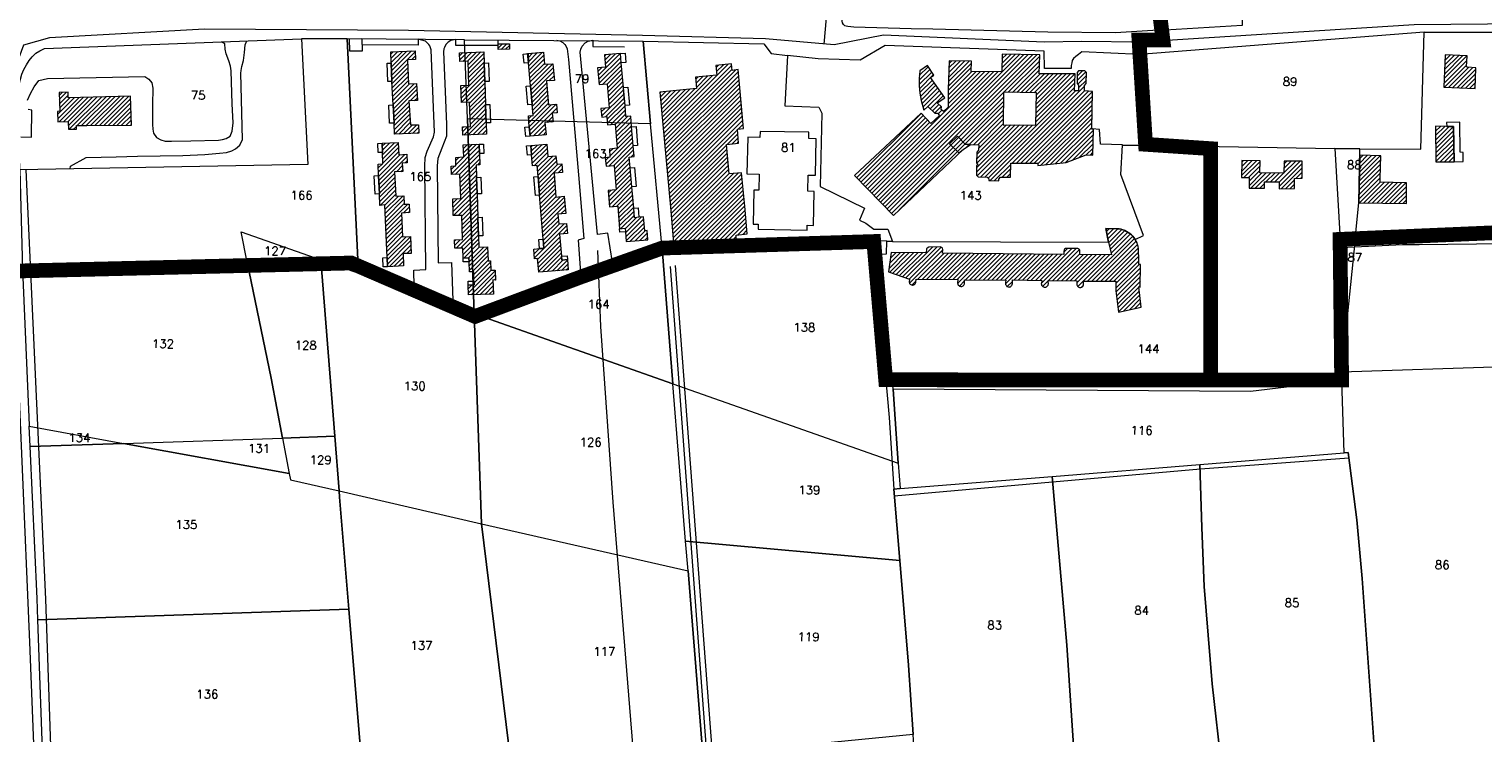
# Model space of a CAD drawing. Header units: metres. Extents: x 578835 to 593571, y 248557 to 255108.
# Tile 122 of 251: x 583728 to 584321, y 252570 to 252857. Entities that reach past the tile are written whole.
import ezdxf

# ---------------------------------------------------------------- set-up
doc = ezdxf.new("R2010")
doc.units = ezdxf.units.M
doc.linetypes.add('CACHEX2', pattern=[0.75, 0.5, -0.25])
doc.linetypes.add('SOLID_LINE', pattern=[0])
for name, color, linetype, lineweight in [('Cad-BATIMENT_BATI_LEGER13', 7, 'SOLID_LINE', 0), ('Cad-BATIMENT_BATI_PRIVE12', 7, 'SOLID_LINE', 0), ('Cad-BATIMENT_BATI_PRIVE12_HACH', 7, 'SOLID_LINE', 0), ('Cad-PARCELLAIRE_PARCELLE1', 250, 'SOLID_LINE', 0), ('Cad-RESEAU_ROUT_AXE_DE_VOIE26', 255, 'SOLID_LINE', 0), ('Cad-RESEAU_ROUT_LIMITE_DE_VOIE_P23', 8, 'SOLID_LINE', 0), ('Cad-TOPONYMIE_NUMERO_DE_PARCELL182', 250, 'SOLID_LINE', 0), ('PLU', 7, 'CACHEX2', 5)]:
    doc.layers.add(name, color=color, linetype=linetype, lineweight=lineweight)
doc.styles.add('TEXTSTYLE_45_11', font='txt.shx', dxfattribs={"oblique": 50})

msp = doc.modelspace()

# ---------------------------------------------------------------- hatches: boundary and pattern name
at = {"layer": 'Cad-BATIMENT_BATI_PRIVE12_HACH', "ltscale": 0.4}
h = msp.add_hatch(dxfattribs=at)
h.set_pattern_fill('ANSI31', color=256, scale=0.4, style=0)
h.paths.add_polyline_path([(583919.37, 252851.39), (583923.98, 252851.43), (583924, 252849.21), (583919.4, 252849.04)])
h = msp.add_hatch(dxfattribs=at)
h.set_pattern_fill('ANSI31', color=256, scale=0.4, style=0)
h.paths.add_polyline_path([(583886.98, 252814.9), (583877.04, 252814.41), (583876.92, 252818.97), (583876.53, 252826.52), (583876.06, 252836.06), (583875.77, 252843.5), (583875.56, 252848.06), (583885.49, 252848.55), (583885.7, 252845.01), (583882.34, 252844.83), (583882.82, 252835.06), (583886.12, 252835.12), (583886.44, 252828.23), (583883, 252828.06), (583883.56, 252818.3), (583886.86, 252818.35)])
h = msp.add_hatch(dxfattribs=at)
h.set_pattern_fill('ANSI31', color=256, scale=0.4, style=0)
h.paths.add_polyline_path([(583903.61, 252847.73), (583913.54, 252848.11), (583913.69, 252843.44), (583913.98, 252835.99), (583914.28, 252826.55), (583914.49, 252819.09), (583914.63, 252814.43), (583905.02, 252814.07), (583904.89, 252817.52), (583908.11, 252817.55), (583907.76, 252827.56), (583904.48, 252827.4), (583904.14, 252834.39), (583907.44, 252834.45), (583907.1, 252844.34), (583903.74, 252844.17)])
h = msp.add_hatch(dxfattribs=at)
h.set_pattern_fill('ANSI31', color=256, scale=0.4, style=0)
h.paths.add_polyline_path([(583938.96, 252814.23), (583932.42, 252813.68), (583932.09, 252817.44), (583931.72, 252821.98), (583933.68, 252822.15), (583933.32, 252826.58), (583932.59, 252834.21), (583931.8, 252843.62), (583931.41, 252847.37), (583937.95, 252848.03), (583938.28, 252843.04), (583941.74, 252843.22), (583942.38, 252836.47), (583939.1, 252836.2), (583939.92, 252826.46), (583943.19, 252826.73), (583943.49, 252823.19), (583941.44, 252823.02), (583941.81, 252819.49), (583938.46, 252819.2)])
h = msp.add_hatch(dxfattribs=at)
h.set_pattern_fill('ANSI31', color=256, scale=0.4, style=0)
h.paths.add_polyline_path([(583969.32, 252847.42), (583962.86, 252846.88), (583963.27, 252841.9), (583960, 252841.62), (583960.57, 252834.76), (583963.93, 252835.04), (583964.66, 252825.29), (583961.38, 252825.02), (583961.68, 252821.48), (583963.72, 252821.64), (583964, 252818.33), (583967.19, 252818.6), (583968.02, 252808.75), (583964.84, 252808.36), (583965.03, 252805.04), (583963.15, 252804.77), (583963.45, 252801.34), (583966.72, 252801.61), (583967.54, 252791.76), (583964.35, 252791.49), (583964.84, 252784.73), (583968.19, 252785.02), (583968.95, 252775.82), (583971.25, 252776.02), (583971.37, 252774.58), (583971.7, 252770.59), (583980.54, 252771.33), (583980.23, 252775.09), (583979.24, 252775.01), (583978.77, 252780.66), (583976.88, 252780.5), (583975.09, 252780.35), (583974.77, 252784.22), (583974.03, 252792.97), (583973.31, 252800.71), (583972.93, 252805.14), (583974.98, 252805.31), (583974.53, 252809.73), (583973.88, 252817.48), (583973.52, 252821.79), (583971.55, 252821.64), (583971.18, 252826.17), (583970.87, 252829.93), (583970.56, 252833.58), (583969.64, 252843.65)])
h = msp.add_hatch(dxfattribs=at)
h.set_pattern_fill('ANSI31', color=256, scale=0.4, style=0)
h.paths.add_polyline_path([(583989.82, 252784.59), (583991.18, 252768.31), (584016.76, 252770.79), (584016.56, 252773.23), (584021.05, 252773.71), (584020.03, 252784.99), (584018.72, 252798.71), (584013.65, 252798.28), (584012.57, 252810.23), (584017.55, 252810.76), (584017.07, 252816.51), (584019.6, 252816.84), (584017.42, 252840.85), (584014.9, 252840.53), (584014.59, 252843.17), (584008.3, 252842.54), (584008.63, 252838.55), (583999.97, 252837.71), (584000.34, 252833.18), (583985.38, 252831.7)])
h = msp.add_hatch(dxfattribs=at)
h.set_pattern_fill('ANSI31', color=256, scale=0.4, style=0)
h.paths.add_polyline_path([(584125.55, 252818.34), (584138.91, 252818.11), (584139.21, 252831.41), (584125.67, 252831.61)], flags=16)
h.paths.add_polyline_path([(584098.69, 252823.11), (584099.52, 252822.07), (584096, 252818.77), (584092.03, 252823.01), (584064.89, 252797.55), (584080.75, 252781.26), (584109.16, 252808.27), (584112.21, 252810.19), (584115.68, 252810.15), (584115.54, 252807.92), (584114.77, 252807.18), (584114.65, 252802.71), (584115.2, 252801.97), (584114.73, 252801.72), (584114.66, 252797.7), (584115.38, 252796.98), (584119.01, 252796.94), (584119.64, 252796.22), (584119.7, 252795.55), (584123.75, 252795.45), (584123.77, 252796.12), (584124.53, 252796.85), (584128.49, 252796.84), (584128.67, 252802.65), (584135.43, 252802.67), (584139.72, 252802.58), (584139.71, 252801.69), (584151.32, 252802.87), (584159.46, 252806), (584162.19, 252805.91), (584162.38, 252816.51), (584161.71, 252816.56), (584162, 252831.86), (584158.76, 252832.14), (584158.82, 252834.38), (584159.5, 252835.11), (584159.61, 252839.69), (584158.89, 252840.4), (584156.34, 252840.42), (584155.74, 252839.7), (584155.71, 252835.13), (584156.33, 252834.5), (584156.37, 252832.17), (584154.64, 252832.13), (584154.88, 252839.06), (584140.29, 252839.19), (584140.55, 252846.9), (584125.11, 252847.17), (584124.98, 252839.92), (584112.44, 252840.09), (584112.66, 252844.34), (584103.5, 252844.47), (584103.16, 252832.74), (584103.11, 252825.49), (584101.19, 252823.77), (584100.22, 252824.57), (584100.37, 252825.6), (584098.67, 252827.24), (584101.72, 252829.27), (584095.91, 252837.59), (584097.23, 252838.6), (584094.6, 252842.5), (584091.48, 252840.35), (584091.36, 252838.77), (584091.24, 252837.32), (584091.2, 252835.75), (584091.25, 252834.19), (584091.37, 252832.76), (584091.59, 252831.22), (584091.79, 252829.78), (584092.08, 252828.24), (584093.15, 252824.33), (584094.76, 252825.79), (584097.62, 252823.03)])
h = msp.add_hatch(dxfattribs=at)
h.set_pattern_fill('ANSI31', color=256, scale=0.4, style=0)
h.paths.add_polyline_path([(584315.12, 252841.87), (584314.7, 252841.95), (584314.9, 252846.53), (584305.96, 252846.91), (584305.51, 252833.71), (584318.25, 252833.1), (584318.52, 252841.6)])
h = msp.add_hatch(dxfattribs=at)
h.set_pattern_fill('ANSI31', color=256, scale=0.4, style=0)
h.paths.add_polyline_path([(583751.47, 252817.96), (583769.67, 252818.15), (583769.25, 252830.04), (583743.84, 252829.37), (583743.83, 252831.59), (583740.13, 252831.51), (583740.43, 252823.85), (583739.45, 252823.76), (583739.72, 252819.55), (583743.91, 252819.67), (583743.94, 252816.45), (583747.23, 252816.49), (583747.27, 252817.95)])
h = msp.add_hatch(dxfattribs=at)
h.set_pattern_fill('ANSI31', color=256, scale=0.4, style=0)
h.paths.add_polyline_path([(584302.06, 252817.71), (584302.21, 252803.11), (584309.62, 252803.17), (584309.4, 252817.65), (584306.52, 252817.63)])
h = msp.add_hatch(dxfattribs=at)
h.set_pattern_fill('ANSI31', color=256, scale=0.4, style=0)
h.paths.add_polyline_path([(583880.37, 252772.55), (583883.59, 252772.6), (583883.92, 252765.71), (583880.62, 252765.65), (583880.8, 252760.66), (583874.23, 252760.33), (583874.08, 252764.11), (583873.12, 252785.54), (583871.15, 252785.38), (583870.92, 252790.04), (583870.62, 252797.6), (583870.4, 252802.15), (583872.37, 252802.31), (583872.14, 252806.97), (583872, 252810.75), (583878.57, 252811.07), (583878.82, 252806.08), (583882.1, 252806.25), (583882.31, 252802.81), (583880.26, 252802.63), (583880.47, 252799.2), (583877.08, 252799.13), (583877.59, 252789.15), (583880.87, 252789.31), (583881.08, 252785.87), (583883.05, 252785.93), (583883.18, 252782.48), (583879.9, 252782.21)])
h = msp.add_hatch(dxfattribs=at)
h.set_pattern_fill('ANSI31', color=256, scale=0.4, style=0)
h.paths.add_polyline_path([(583905.17, 252810.18), (583911.67, 252810.39), (583911.82, 252806.61), (583911.96, 252801.94), (583910.41, 252801.81), (583910.58, 252796.81), (583910.81, 252790.03), (583911.12, 252780.47), (583911.34, 252772.91), (583911.48, 252768.24), (583915.1, 252768.43), (583915.31, 252762.76), (583916.31, 252762.74), (583916.47, 252758.84), (583918.2, 252758.88), (583918.29, 252754.87), (583917.29, 252754.9), (583917.53, 252749.12), (583907.33, 252748.83), (583907.16, 252752.83), (583909.55, 252752.92), (583909.51, 252754.37), (583909.43, 252758.26), (583907.7, 252758.22), (583907.52, 252762.33), (583907.47, 252763.89), (583905.1, 252763.8), (583905, 252767.91), (583901.71, 252767.87), (583901.58, 252771.31), (583904.87, 252771.37), (583904.54, 252781.25), (583901.08, 252781.19), (583900.84, 252788.08), (583904.13, 252788.25), (583903.79, 252798.14), (583900.35, 252797.96), (583900.22, 252801.4), (583902.19, 252801.57), (583902.07, 252804.9), (583905.34, 252805.18)])
h = msp.add_hatch(dxfattribs=at)
h.set_pattern_fill('ANSI31', color=256, scale=0.4, style=0)
h.paths.add_polyline_path([(583945.25, 252764.59), (583945.38, 252763.05), (583947.67, 252763.24), (583948.02, 252759.03), (583935.98, 252758.14), (583935.52, 252763.66), (583934.29, 252763.56), (583933.96, 252767.55), (583936.33, 252767.75), (583938.06, 252767.79), (583937.74, 252771.55), (583936.32, 252789.59), (583935.77, 252797.13), (583935.39, 252801.67), (583933.43, 252801.5), (583933.05, 252806.04), (583932.74, 252809.81), (583939.29, 252810.35), (583939.62, 252805.37), (583942.97, 252805.64), (583943.35, 252802.22), (583945.39, 252802.39), (583945.61, 252798.84), (583942.33, 252798.57), (583942.99, 252788.71), (583946.41, 252789.1), (583947, 252782.12), (583943.74, 252781.74), (583944.15, 252777.77), (583947.34, 252778.03), (583947.77, 252773.83), (583944.42, 252773.56)])
h = msp.add_hatch(dxfattribs=at)
h.set_pattern_fill('ANSI31', color=256, scale=0.4, style=0)
h.paths.add_polyline_path([(584244.51, 252792.27), (584244.49, 252796.4), (584247.55, 252796.43), (584247.62, 252803.46), (584240.2, 252803.5), (584240.12, 252798.48), (584230.38, 252798.67), (584230.46, 252803.58), (584223.03, 252803.74), (584222.88, 252796.7), (584225.92, 252796.74), (584225.95, 252792.39), (584232.23, 252792.36), (584232.26, 252794.93), (584238.19, 252794.98), (584238.17, 252792.18)])
h = msp.add_hatch(dxfattribs=at)
h.set_pattern_fill('ANSI31', color=256, scale=0.4, style=0)
h.paths.add_polyline_path([(584271.15, 252805.87), (584270.8, 252786.44), (584290.19, 252786.16), (584290.23, 252794.53), (584279.4, 252794.85), (584279.44, 252796.53), (584279.75, 252805.58)])
h = msp.add_hatch(dxfattribs=at)
h.set_pattern_fill('ANSI31', color=256, scale=0.4, style=0)
h.paths.add_polyline_path([(584100.96, 252767.34), (584100.83, 252767.89), (584100.48, 252768.2), (584099.79, 252768.47), (584095.19, 252768.31), (584094.48, 252767.92), (584094.26, 252767.56), (584094.15, 252766), (584079.88, 252766.14), (584078.8, 252758.25), (584087.31, 252755.17), (584087.15, 252754.04), (584087.26, 252753.72), (584087.37, 252753.39), (584087.63, 252753.19), (584087.9, 252752.99), (584088.15, 252752.9), (584088.49, 252752.81), (584088.74, 252752.84), (584089.05, 252752.98), (584089.37, 252753.11), (584089.6, 252753.35), (584089.74, 252753.59), (584089.88, 252753.94), (584090.02, 252755.17), (584107.02, 252755.03), (584106.96, 252753.69), (584106.99, 252753.36), (584107.09, 252753.15), (584107.2, 252752.82), (584107.29, 252752.72), (584107.46, 252752.62), (584107.73, 252752.41), (584108.07, 252752.33), (584108.31, 252752.24), (584108.64, 252752.27), (584108.96, 252752.41), (584109.2, 252752.54), (584109.43, 252752.78), (584109.66, 252753.03), (584109.71, 252753.37), (584109.77, 252753.59), (584109.81, 252754.04), (584109.74, 252754.92), (584126.66, 252754.78), (584126.55, 252753.99), (584126.51, 252753.54), (584126.53, 252753.32), (584126.55, 252752.99), (584126.74, 252752.78), (584126.85, 252752.46), (584127.11, 252752.26), (584127.37, 252752.16), (584127.62, 252752.07), (584127.95, 252751.99), (584128.19, 252752.12), (584128.52, 252752.15), (584128.83, 252752.39), (584128.97, 252752.63), (584129.21, 252752.88), (584129.27, 252753.1), (584129.32, 252753.44), (584129.3, 252753.67), (584129.36, 252754.89), (584141.33, 252754.67), (584141.18, 252753.54), (584141.11, 252753.42), (584141.14, 252753.09), (584141.24, 252752.76), (584141.43, 252752.45), (584141.7, 252752.25), (584141.97, 252752.05), (584142.3, 252751.97), (584142.63, 252751.98), (584142.95, 252752.01), (584143.19, 252752.15), (584143.43, 252752.28), (584143.66, 252752.53), (584143.88, 252752.76), (584143.95, 252752.99), (584144, 252753.33), (584143.92, 252754.33), (584143.97, 252754.67), (584155.69, 252754.53), (584155.66, 252753.86), (584155.63, 252753.19), (584155.65, 252752.97), (584155.76, 252752.64), (584155.87, 252752.32), (584156.13, 252752.12), (584156.4, 252751.92), (584156.65, 252751.82), (584156.98, 252751.85), (584157.31, 252751.88), (584157.64, 252751.91), (584157.86, 252752.14), (584158.1, 252752.28), (584158.23, 252752.62), (584158.38, 252752.86), (584158.33, 252754.41), (584171.6, 252754.41), (584171.52, 252750.5), (584172.58, 252741.78), (584181.89, 252743.79), (584180.87, 252752.06), (584181.53, 252752), (584181.66, 252761.27), (584180.91, 252761.31), (584180.93, 252765.11), (584180.84, 252765.11), (584180.82, 252767.44), (584180.79, 252767.77), (584180.64, 252768.54), (584180.4, 252769.42), (584180.19, 252770.07), (584179.8, 252770.81), (584179.41, 252771.45), (584178.94, 252772.19), (584178.47, 252772.82), (584177.94, 252773.34), (584177.31, 252773.84), (584176.61, 252774.33), (584175.92, 252774.73), (584175.23, 252775.11), (584174.98, 252775.2), (584174.46, 252775.39), (584173.7, 252775.65), (584172.95, 252775.81), (584172.12, 252775.85), (584167.49, 252775.91), (584168.62, 252770.32), (584169.71, 252765.18), (584156.84, 252765.33), (584156.8, 252766.88), (584156.68, 252767.32), (584156.49, 252767.52), (584156.32, 252767.63), (584156.06, 252767.72), (584151.04, 252767.74), (584150.65, 252767.49), (584150.41, 252767.24), (584150.3, 252766.67), (584150.33, 252765.34), (584100.83, 252765.89)])

# ---------------------------------------------------------------- linework, layer by layer
at = {"layer": 'Cad-BATIMENT_BATI_LEGER13'}
for points in [[(583874.04, 252843.47), (583875.77, 252843.5), (583876.06, 252836.06), (583874.34, 252836.03), (583874.04, 252843.47), (583874.04, 252843.47)], [(583874.04, 252843.47), (583875.77, 252843.5), (583876.06, 252836.06), (583874.34, 252836.03), (583874.04, 252843.47), (583874.04, 252843.47)], [(583913.69, 252843.44), (583915.41, 252843.59), (583915.71, 252836.03), (583913.98, 252835.99), (583913.69, 252843.44), (583913.69, 252843.44)], [(583913.69, 252843.44), (583915.41, 252843.59), (583915.71, 252836.03), (583913.98, 252835.99), (583913.69, 252843.44), (583913.69, 252843.44)], [(583929.61, 252847.22), (583931.66, 252847.39), (583931.8, 252843.62), (583930.01, 252843.46), (583929.61, 252847.22), (583929.61, 252847.22)], [(583929.61, 252847.22), (583931.66, 252847.39), (583931.8, 252843.62), (583930.01, 252843.46), (583929.61, 252847.22), (583929.61, 252847.22)], [(583969.32, 252847.42), (583971.2, 252847.57), (583971.51, 252843.81), (583969.64, 252843.65), (583969.32, 252847.42), (583969.32, 252847.42)], [(583969.32, 252847.42), (583971.2, 252847.57), (583971.51, 252843.81), (583969.64, 252843.65), (583969.32, 252847.42), (583969.32, 252847.42)], [(583930.79, 252834.06), (583932.59, 252834.21), (583933.32, 252826.58), (583931.51, 252826.42), (583930.79, 252834.06), (583930.79, 252834.06)], [(583930.79, 252834.06), (583932.59, 252834.21), (583933.32, 252826.58), (583931.51, 252826.42), (583930.79, 252834.06), (583930.79, 252834.06)], [(583970.56, 252833.58), (583972.36, 252833.74), (583972.97, 252826.33), (583971.18, 252826.17), (583970.56, 252833.58), (583970.56, 252833.58)], [(583970.56, 252833.58), (583972.36, 252833.74), (583972.97, 252826.33), (583971.18, 252826.17), (583970.56, 252833.58), (583970.56, 252833.58)], [(583874.82, 252826.37), (583876.53, 252826.52), (583876.92, 252818.97), (583875.1, 252818.93), (583874.82, 252826.37), (583874.82, 252826.37)], [(583874.82, 252826.37), (583876.53, 252826.52), (583876.92, 252818.97), (583875.1, 252818.93), (583874.82, 252826.37), (583874.82, 252826.37)], [(583914.28, 252826.55), (583916, 252826.57), (583916.22, 252819.13), (583914.49, 252819.09), (583914.28, 252826.55), (583914.28, 252826.55)], [(583914.28, 252826.55), (583916, 252826.57), (583916.22, 252819.13), (583914.49, 252819.09), (583914.28, 252826.55), (583914.28, 252826.55)], [(584312.1, 252807.06), (584311.97, 252819.42), (584306.54, 252819.3), (584306.6, 252817.64), (584309.4, 252817.65), (584309.62, 252803.17), (584313.32, 252803.26), (584313.34, 252807.05), (584312.1, 252807.06), (584312.1, 252807.06)], [(584312.1, 252807.06), (584311.97, 252819.42), (584306.54, 252819.3), (584306.6, 252817.64), (584309.4, 252817.65), (584309.62, 252803.17), (584313.32, 252803.26), (584313.34, 252807.05), (584312.1, 252807.06), (584312.1, 252807.06)], [(583930.3, 252817.3), (583932.09, 252817.44), (583932.42, 252813.68), (583930.69, 252813.54), (583930.3, 252817.3), (583930.3, 252817.3)], [(583930.3, 252817.3), (583932.09, 252817.44), (583932.42, 252813.68), (583930.69, 252813.54), (583930.3, 252817.3), (583930.3, 252817.3)], [(583973.88, 252817.48), (583975.68, 252817.63), (583976.33, 252809.88), (583974.53, 252809.73), (583973.88, 252817.48), (583973.88, 252817.48)], [(583973.88, 252817.48), (583975.68, 252817.63), (583976.33, 252809.88), (583974.53, 252809.73), (583973.88, 252817.48), (583973.88, 252817.48)], [(584107.47, 252806.8), (584109.16, 252808.27), (584112.21, 252810.19), (584110.23, 252810.26), (584106.98, 252813.66), (584103.7, 252810.49), (584107.47, 252806.8), (584107.47, 252806.8)], [(584107.47, 252806.8), (584109.16, 252808.27), (584112.21, 252810.19), (584110.23, 252810.26), (584106.98, 252813.66), (584103.7, 252810.49), (584107.47, 252806.8), (584107.47, 252806.8)], [(583870.26, 252810.72), (583872, 252810.75), (583872.14, 252806.97), (583870.42, 252806.94), (583870.26, 252810.72), (583870.26, 252810.72)], [(583870.26, 252810.72), (583872, 252810.75), (583872.14, 252806.97), (583870.42, 252806.94), (583870.26, 252810.72), (583870.26, 252810.72)], [(583913.4, 252810.42), (583913.54, 252806.64), (583911.82, 252806.61), (583911.67, 252810.39), (583913.4, 252810.42), (583913.4, 252810.42)], [(583913.4, 252810.42), (583913.54, 252806.64), (583911.82, 252806.61), (583911.67, 252810.39), (583913.4, 252810.42), (583913.4, 252810.42)], [(583931.02, 252809.66), (583932.74, 252809.81), (583933.05, 252806.04), (583931.33, 252805.9), (583931.02, 252809.66), (583931.02, 252809.66)], [(583931.02, 252809.66), (583932.74, 252809.81), (583933.05, 252806.04), (583931.33, 252805.9), (583931.02, 252809.66), (583931.02, 252809.66)], [(583868.82, 252797.45), (583870.62, 252797.6), (583870.92, 252790.04), (583869.2, 252790), (583868.82, 252797.45), (583868.82, 252797.45)], [(583868.82, 252797.45), (583870.62, 252797.6), (583870.92, 252790.04), (583869.2, 252790), (583868.82, 252797.45), (583868.82, 252797.45)], [(583910.58, 252796.81), (583912.3, 252796.96), (583912.55, 252790.06), (583910.81, 252790.03), (583910.58, 252796.81), (583910.58, 252796.81)], [(583910.58, 252796.81), (583912.3, 252796.96), (583912.55, 252790.06), (583910.81, 252790.03), (583910.58, 252796.81), (583910.58, 252796.81)], [(583933.97, 252796.98), (583935.77, 252797.13), (583936.32, 252789.59), (583934.6, 252789.46), (583933.97, 252796.98), (583933.97, 252796.98)], [(583933.97, 252796.98), (583935.77, 252797.13), (583936.32, 252789.59), (583934.6, 252789.46), (583933.97, 252796.98), (583933.97, 252796.98)], [(583975.75, 252793.11), (583974.03, 252792.97), (583973.31, 252800.71), (583975.11, 252800.86), (583975.75, 252793.11), (583975.75, 252793.11)], [(583975.75, 252793.11), (583974.03, 252792.97), (583973.31, 252800.71), (583975.11, 252800.86), (583975.75, 252793.11), (583975.75, 252793.11)], [(583974.77, 252784.22), (583976.56, 252784.38), (583976.88, 252780.5), (583975.09, 252780.35), (583974.77, 252784.22), (583974.77, 252784.22)], [(583974.77, 252784.22), (583976.56, 252784.38), (583976.88, 252780.5), (583975.09, 252780.35), (583974.77, 252784.22), (583974.77, 252784.22)], [(583911.12, 252780.47), (583912.85, 252780.5), (583913.15, 252772.94), (583911.34, 252772.91), (583911.12, 252780.47), (583911.12, 252780.47)], [(583911.12, 252780.47), (583912.85, 252780.5), (583913.15, 252772.94), (583911.34, 252772.91), (583911.12, 252780.47), (583911.12, 252780.47)], [(583968.95, 252775.82), (583971.25, 252776.02), (583971.37, 252774.58), (583969.07, 252774.39), (583968.95, 252775.82), (583968.95, 252775.82)], [(583968.95, 252775.82), (583971.25, 252776.02), (583971.37, 252774.58), (583969.07, 252774.39), (583968.95, 252775.82), (583968.95, 252775.82)], [(583936.02, 252771.4), (583937.74, 252771.55), (583938.06, 252767.79), (583936.33, 252767.75), (583936.02, 252771.4), (583936.02, 252771.4)], [(583936.02, 252771.4), (583937.74, 252771.55), (583938.06, 252767.79), (583936.33, 252767.75), (583936.02, 252771.4), (583936.02, 252771.4)], [(583872.36, 252763.97), (583874.08, 252764.11), (583874.23, 252760.33), (583872.5, 252760.3), (583872.36, 252763.97), (583872.36, 252763.97)], [(583872.36, 252763.97), (583874.08, 252764.11), (583874.23, 252760.33), (583872.5, 252760.3), (583872.36, 252763.97), (583872.36, 252763.97)], [(583905.1, 252763.8), (583907.47, 252763.89), (583907.52, 252762.33), (583905.14, 252762.25), (583905.1, 252763.8), (583905.1, 252763.8)], [(583905.1, 252763.8), (583907.47, 252763.89), (583907.52, 252762.33), (583905.14, 252762.25), (583905.1, 252763.8), (583905.1, 252763.8)], [(583945.25, 252764.59), (583947.54, 252764.79), (583947.67, 252763.24), (583945.38, 252763.05), (583945.25, 252764.59), (583945.25, 252764.59)], [(583945.25, 252764.59), (583947.54, 252764.79), (583947.67, 252763.24), (583945.38, 252763.05), (583945.25, 252764.59), (583945.25, 252764.59)], [(583907.11, 252754.38), (583909.51, 252754.37), (583909.55, 252752.92), (583907.16, 252752.83), (583907.11, 252754.38), (583907.11, 252754.38)], [(583907.11, 252754.38), (583909.51, 252754.37), (583909.55, 252752.92), (583907.16, 252752.83), (583907.11, 252754.38), (583907.11, 252754.38)]]:
    msp.add_lwpolyline(points, close=True, dxfattribs=at)
at = {"layer": 'Cad-BATIMENT_BATI_PRIVE12'}
for points in [[(583919.37, 252851.39), (583923.98, 252851.43), (583924, 252849.21), (583919.4, 252849.04), (583919.37, 252851.39), (583919.37, 252851.39)], [(583886.98, 252814.9), (583877.04, 252814.41), (583876.92, 252818.97), (583876.53, 252826.52), (583876.06, 252836.06), (583875.77, 252843.5), (583875.56, 252848.06), (583885.49, 252848.55), (583885.7, 252845.01), (583882.34, 252844.83), (583882.82, 252835.06), (583886.12, 252835.12), (583886.44, 252828.23), (583883, 252828.06), (583883.56, 252818.3), (583886.86, 252818.35), (583886.98, 252814.9), (583886.98, 252814.9)], [(583903.61, 252847.73), (583913.54, 252848.11), (583913.69, 252843.44), (583913.98, 252835.99), (583914.28, 252826.55), (583914.49, 252819.09), (583914.63, 252814.43), (583905.02, 252814.07), (583904.89, 252817.52), (583908.11, 252817.55), (583907.76, 252827.56), (583904.48, 252827.4), (583904.14, 252834.39), (583907.44, 252834.45), (583907.1, 252844.34), (583903.74, 252844.17), (583903.61, 252847.73), (583903.61, 252847.73)], [(583938.96, 252814.23), (583932.42, 252813.68), (583932.09, 252817.44), (583931.72, 252821.98), (583933.68, 252822.15), (583933.32, 252826.58), (583932.59, 252834.21), (583931.8, 252843.62), (583931.41, 252847.37), (583937.95, 252848.03), (583938.28, 252843.04), (583941.74, 252843.22), (583942.38, 252836.47), (583939.1, 252836.2), (583939.92, 252826.46), (583943.19, 252826.73), (583943.49, 252823.19), (583941.44, 252823.02), (583941.81, 252819.49), (583938.46, 252819.2), (583938.96, 252814.23), (583938.96, 252814.23)], [(583969.32, 252847.42), (583962.86, 252846.88), (583963.27, 252841.9), (583960, 252841.62), (583960.57, 252834.76), (583963.93, 252835.04), (583964.66, 252825.29), (583961.38, 252825.02), (583961.68, 252821.48), (583963.72, 252821.64), (583964, 252818.33), (583967.19, 252818.6), (583968.02, 252808.75), (583964.84, 252808.36), (583965.03, 252805.04), (583963.15, 252804.77), (583963.45, 252801.34), (583966.72, 252801.61), (583967.54, 252791.76), (583964.35, 252791.49), (583964.84, 252784.73), (583968.19, 252785.02), (583968.95, 252775.82), (583971.25, 252776.02), (583971.37, 252774.58), (583971.7, 252770.59), (583980.54, 252771.33), (583980.23, 252775.09), (583979.24, 252775.01), (583978.77, 252780.66), (583976.88, 252780.5), (583975.09, 252780.35), (583974.77, 252784.22), (583974.03, 252792.97), (583973.31, 252800.71), (583972.93, 252805.14), (583974.98, 252805.31), (583974.53, 252809.73), (583973.88, 252817.48), (583973.52, 252821.79), (583971.55, 252821.64), (583971.18, 252826.17), (583970.87, 252829.93), (583970.56, 252833.58), (583969.64, 252843.65), (583969.32, 252847.42), (583969.32, 252847.42)], [(583989.82, 252784.59), (583991.18, 252768.31), (584016.76, 252770.79), (584016.56, 252773.23), (584021.05, 252773.71), (584020.03, 252784.99), (584018.72, 252798.71), (584013.65, 252798.28), (584012.57, 252810.23), (584017.55, 252810.76), (584017.07, 252816.51), (584019.6, 252816.84), (584017.42, 252840.85), (584014.9, 252840.53), (584014.59, 252843.17), (584008.3, 252842.54), (584008.63, 252838.55), (583999.97, 252837.71), (584000.34, 252833.18), (583985.38, 252831.7), (583989.82, 252784.59), (583989.82, 252784.59)], [(584098.69, 252823.11), (584099.52, 252822.07), (584096, 252818.77), (584092.03, 252823.01), (584064.89, 252797.55), (584080.75, 252781.26), (584109.16, 252808.27), (584112.21, 252810.19), (584115.68, 252810.15), (584115.54, 252807.92), (584114.77, 252807.18), (584114.65, 252802.71), (584115.2, 252801.97), (584114.73, 252801.72), (584114.66, 252797.7), (584115.38, 252796.98), (584119.01, 252796.94), (584119.64, 252796.22), (584119.7, 252795.55), (584123.75, 252795.45), (584123.77, 252796.12), (584124.53, 252796.85), (584128.49, 252796.84), (584128.67, 252802.65), (584135.43, 252802.67), (584139.72, 252802.58), (584139.71, 252801.69), (584151.32, 252802.87), (584159.46, 252806), (584162.19, 252805.91), (584162.38, 252816.51), (584161.71, 252816.56), (584162, 252831.86), (584158.76, 252832.14), (584158.82, 252834.38), (584159.5, 252835.11), (584159.61, 252839.69), (584158.89, 252840.4), (584156.34, 252840.42), (584155.74, 252839.7), (584155.71, 252835.13), (584156.33, 252834.5), (584156.37, 252832.17), (584154.64, 252832.13), (584154.88, 252839.06), (584140.29, 252839.19), (584140.55, 252846.9), (584125.11, 252847.17), (584124.98, 252839.92), (584112.44, 252840.09), (584112.66, 252844.34), (584103.5, 252844.47), (584103.16, 252832.74), (584103.11, 252825.49), (584101.19, 252823.77), (584100.22, 252824.57), (584100.37, 252825.6), (584098.67, 252827.24), (584101.72, 252829.27), (584095.91, 252837.59), (584097.23, 252838.6), (584094.6, 252842.5), (584091.48, 252840.35), (584091.36, 252838.77), (584091.24, 252837.32), (584091.2, 252835.75), (584091.25, 252834.19), (584091.37, 252832.76), (584091.59, 252831.22), (584091.79, 252829.78), (584092.08, 252828.24), (584093.15, 252824.33), (584094.76, 252825.79), (584097.62, 252823.03), (584098.69, 252823.11), (584098.69, 252823.11)], [(584315.12, 252841.87), (584314.7, 252841.95), (584314.9, 252846.53), (584305.96, 252846.91), (584305.51, 252833.71), (584318.25, 252833.1), (584318.52, 252841.6), (584315.12, 252841.87), (584315.12, 252841.87)], [(583751.47, 252817.96), (583769.67, 252818.15), (583769.25, 252830.04), (583743.84, 252829.37), (583743.83, 252831.59), (583740.13, 252831.51), (583740.43, 252823.85), (583739.45, 252823.76), (583739.72, 252819.55), (583743.91, 252819.67), (583743.94, 252816.45), (583747.23, 252816.49), (583747.27, 252817.95), (583751.47, 252817.96), (583751.47, 252817.96)], [(584125.55, 252818.34), (584138.91, 252818.11), (584139.21, 252831.41), (584125.67, 252831.61), (584125.55, 252818.34), (584125.55, 252818.34)], [(584302.06, 252817.71), (584302.21, 252803.11), (584309.62, 252803.17), (584309.4, 252817.65), (584306.52, 252817.63), (584302.06, 252817.71), (584302.06, 252817.71)], [(583880.37, 252772.55), (583883.59, 252772.6), (583883.92, 252765.71), (583880.62, 252765.65), (583880.8, 252760.66), (583874.23, 252760.33), (583874.08, 252764.11), (583873.12, 252785.54), (583871.15, 252785.38), (583870.92, 252790.04), (583870.62, 252797.6), (583870.4, 252802.15), (583872.37, 252802.31), (583872.14, 252806.97), (583872, 252810.75), (583878.57, 252811.07), (583878.82, 252806.08), (583882.1, 252806.25), (583882.31, 252802.81), (583880.26, 252802.63), (583880.47, 252799.2), (583877.08, 252799.13), (583877.59, 252789.15), (583880.87, 252789.31), (583881.08, 252785.87), (583883.05, 252785.93), (583883.18, 252782.48), (583879.9, 252782.21), (583880.37, 252772.55), (583880.37, 252772.55)], [(583905.17, 252810.18), (583911.67, 252810.39), (583911.82, 252806.61), (583911.96, 252801.94), (583910.41, 252801.81), (583910.58, 252796.81), (583910.81, 252790.03), (583911.12, 252780.47), (583911.34, 252772.91), (583911.48, 252768.24), (583915.1, 252768.43), (583915.31, 252762.76), (583916.31, 252762.74), (583916.47, 252758.84), (583918.2, 252758.88), (583918.29, 252754.87), (583917.29, 252754.9), (583917.53, 252749.12), (583907.33, 252748.83), (583907.16, 252752.83), (583909.55, 252752.92), (583909.51, 252754.37), (583909.43, 252758.26), (583907.7, 252758.22), (583907.52, 252762.33), (583907.47, 252763.89), (583905.1, 252763.8), (583905, 252767.91), (583901.71, 252767.87), (583901.58, 252771.31), (583904.87, 252771.37), (583904.54, 252781.25), (583901.08, 252781.19), (583900.84, 252788.08), (583904.13, 252788.25), (583903.79, 252798.14), (583900.35, 252797.96), (583900.22, 252801.4), (583902.19, 252801.57), (583902.07, 252804.9), (583905.34, 252805.18), (583905.17, 252810.18), (583905.17, 252810.18)], [(583945.25, 252764.59), (583945.38, 252763.05), (583947.67, 252763.24), (583948.02, 252759.03), (583935.98, 252758.14), (583935.52, 252763.66), (583934.29, 252763.56), (583933.96, 252767.55), (583936.33, 252767.75), (583938.06, 252767.79), (583937.74, 252771.55), (583936.32, 252789.59), (583935.77, 252797.13), (583935.39, 252801.67), (583933.43, 252801.5), (583933.05, 252806.04), (583932.74, 252809.81), (583939.29, 252810.35), (583939.62, 252805.37), (583942.97, 252805.64), (583943.35, 252802.22), (583945.39, 252802.39), (583945.61, 252798.84), (583942.33, 252798.57), (583942.99, 252788.71), (583946.41, 252789.1), (583947, 252782.12), (583943.74, 252781.74), (583944.15, 252777.77), (583947.34, 252778.03), (583947.77, 252773.83), (583944.42, 252773.56), (583945.25, 252764.59), (583945.25, 252764.59)], [(584244.51, 252792.27), (584244.49, 252796.4), (584247.55, 252796.43), (584247.62, 252803.46), (584240.2, 252803.5), (584240.12, 252798.48), (584230.38, 252798.67), (584230.46, 252803.58), (584223.03, 252803.74), (584222.88, 252796.7), (584225.92, 252796.74), (584225.95, 252792.39), (584232.23, 252792.36), (584232.26, 252794.93), (584238.19, 252794.98), (584238.17, 252792.18), (584244.51, 252792.27), (584244.51, 252792.27)], [(584271.15, 252805.87), (584270.8, 252786.44), (584290.19, 252786.16), (584290.23, 252794.53), (584279.4, 252794.85), (584279.44, 252796.53), (584279.75, 252805.58), (584271.15, 252805.87), (584271.15, 252805.87)], [(584100.96, 252767.34), (584100.83, 252767.89), (584100.48, 252768.2), (584099.79, 252768.47), (584095.19, 252768.31), (584094.48, 252767.92), (584094.26, 252767.56), (584094.15, 252766), (584079.88, 252766.14), (584078.8, 252758.25), (584087.31, 252755.17), (584087.15, 252754.04), (584087.26, 252753.72), (584087.37, 252753.39), (584087.63, 252753.19), (584087.9, 252752.99), (584088.15, 252752.9), (584088.49, 252752.81), (584088.74, 252752.84), (584089.05, 252752.98), (584089.37, 252753.11), (584089.6, 252753.35), (584089.74, 252753.59), (584089.88, 252753.94), (584090.02, 252755.17), (584107.02, 252755.03), (584106.96, 252753.69), (584106.99, 252753.36), (584107.09, 252753.15), (584107.2, 252752.82), (584107.29, 252752.72), (584107.46, 252752.62), (584107.73, 252752.41), (584108.07, 252752.33), (584108.31, 252752.24), (584108.64, 252752.27), (584108.96, 252752.41), (584109.2, 252752.54), (584109.43, 252752.78), (584109.66, 252753.03), (584109.71, 252753.37), (584109.77, 252753.59), (584109.81, 252754.04), (584109.74, 252754.92), (584126.66, 252754.78), (584126.55, 252753.99), (584126.51, 252753.54), (584126.53, 252753.32), (584126.55, 252752.99), (584126.74, 252752.78), (584126.85, 252752.46), (584127.11, 252752.26), (584127.37, 252752.16), (584127.62, 252752.07), (584127.95, 252751.99), (584128.19, 252752.12), (584128.52, 252752.15), (584128.83, 252752.39), (584128.97, 252752.63), (584129.21, 252752.88), (584129.27, 252753.1), (584129.32, 252753.44), (584129.3, 252753.67), (584129.36, 252754.89), (584141.33, 252754.67), (584141.18, 252753.54), (584141.11, 252753.42), (584141.14, 252753.09), (584141.24, 252752.76), (584141.43, 252752.45), (584141.7, 252752.25), (584141.97, 252752.05), (584142.3, 252751.97), (584142.63, 252751.98), (584142.95, 252752.01), (584143.19, 252752.15), (584143.43, 252752.28), (584143.66, 252752.53), (584143.88, 252752.76), (584143.95, 252752.99), (584144, 252753.33), (584143.92, 252754.33), (584143.97, 252754.67), (584155.69, 252754.53), (584155.66, 252753.86), (584155.63, 252753.19), (584155.65, 252752.97), (584155.76, 252752.64), (584155.87, 252752.32), (584156.13, 252752.12), (584156.4, 252751.92), (584156.65, 252751.82), (584156.98, 252751.85), (584157.31, 252751.88), (584157.64, 252751.91), (584157.86, 252752.14), (584158.1, 252752.28), (584158.23, 252752.62), (584158.38, 252752.86), (584158.33, 252754.41), (584171.6, 252754.41), (584171.52, 252750.5), (584172.58, 252741.78), (584181.89, 252743.79), (584180.87, 252752.06), (584181.53, 252752), (584181.66, 252761.27), (584180.91, 252761.31), (584180.93, 252765.11), (584180.93, 252765.11), (584180.84, 252765.11), (584180.82, 252767.44), (584180.79, 252767.77), (584180.64, 252768.54), (584180.4, 252769.42), (584180.19, 252770.07), (584179.8, 252770.81), (584179.41, 252771.45), (584178.94, 252772.19), (584178.47, 252772.82), (584177.94, 252773.34), (584177.31, 252773.84), (584176.61, 252774.33), (584175.92, 252774.73), (584175.23, 252775.11), (584174.98, 252775.2), (584174.46, 252775.39), (584173.7, 252775.65), (584172.95, 252775.81), (584172.12, 252775.85), (584167.49, 252775.91), (584168.62, 252770.32), (584169.71, 252765.18), (584156.84, 252765.33), (584156.8, 252766.88), (584156.68, 252767.32), (584156.49, 252767.52), (584156.32, 252767.63), (584156.06, 252767.72), (584151.04, 252767.74), (584150.65, 252767.49), (584150.41, 252767.24), (584150.3, 252766.67), (584150.33, 252765.34), (584100.83, 252765.89), (584100.96, 252767.34), (584100.96, 252767.34)]]:
    msp.add_lwpolyline(points, close=True, dxfattribs=at)
at = {"layer": 'Cad-PARCELLAIRE_PARCELLE1'}
for points in [[(584061.52, 252908.85), (584066.86, 252909.07), (584182.97, 252914.32), (584192, 252914.73), (584191.64, 252856.96), (584186.71, 252856.78), (584171.45, 252855.83), (584143.81, 252856.2), (584096.89, 252857.4), (584088.06, 252857.56), (584064.61, 252858.16), (584062.11, 252858.51), (584061.44, 252858.57), (584060.93, 252858.75), (584060.31, 252859.25), (584060.01, 252859.9), (584059.78, 252860.66), (584059.8, 252861.33), (584059.62, 252879.27), (584061.52, 252908.85), (584061.52, 252908.85)], [(584192, 252914.73), (584223.66, 252916.49), (584223.35, 252887.6), (584223.13, 252858.81), (584191.64, 252856.96), (584192, 252914.73), (584192, 252914.73)], [(584482.27, 252722.63), (584476.89, 252815.6), (584475.13, 252862.27), (584469.91, 252862.51), (584450.8, 252861.46), (584428.39, 252858.37), (584415.14, 252857.03), (584405.63, 252856.46), (584399.56, 252856.18), (584384.72, 252856.27), (584346.98, 252856.13), (584344.54, 252774.88), (584269.23, 252771.6), (584263.63, 252717.4), (584329.87, 252719.6), (584374.02, 252720.95), (584391.92, 252721.78), (584455.23, 252724.61), (584456.21, 252719.79), (584482.27, 252722.63), (584482.27, 252722.63)], [(584271.17, 252808.54), (584296, 252808.4), (584297.37, 252856.1), (584181.41, 252847.08), (584182.29, 252809.92), (584260.95, 252808.59), (584271.17, 252808.54), (584271.17, 252808.54)], [(584269.23, 252771.6), (584270.8, 252786.44), (584271.17, 252808.54), (584296, 252808.4), (584297.37, 252856.1), (584346.98, 252856.13), (584344.54, 252774.88), (584269.23, 252771.6), (584269.23, 252771.6)], [(583839.17, 252853.49), (583841.65, 252802.08), (583724.14, 252799.85), (583723.44, 252826.99), (583723.44, 252828.88), (583723.45, 252830.79), (583723.77, 252833.93), (583724.43, 252836.89), (583725, 252838.94), (583725.82, 252840.91), (583726.82, 252842.77), (583727.91, 252844.53), (583729.18, 252846.09), (583730.71, 252847.55), (583732.35, 252848.58), (583734.17, 252849.51), (583839.17, 252853.49), (583839.17, 252853.49)], [(583839.17, 252853.49), (583841.65, 252802.08), (583724.14, 252799.85), (583725.23, 252759.15), (583816.96, 252762.12), (583814.45, 252774.51), (583847.05, 252763.08), (583862.33, 252757.67), (583857.72, 252853.37), (583839.17, 252853.49), (583839.17, 252853.49)], [(583857.72, 252853.37), (583862.33, 252757.67), (583909.63, 252741), (583906.84, 252820.8), (583905.72, 252853.03), (583857.72, 252853.37), (583857.72, 252853.37)], [(583906.84, 252820.8), (583905.72, 252853.03), (583978.54, 252852.54), (583981.61, 252818.68), (583906.84, 252820.8), (583906.84, 252820.8)], [(584037.47, 252846.65), (584036.38, 252826.05), (584050.35, 252825.54), (584051.55, 252823.08), (584050.85, 252793.03), (584068.98, 252784.18), (584066.91, 252779.33), (584069.48, 252778.09), (584072.73, 252775.69), (584078.51, 252775.62), (584080.33, 252770.63), (584078.01, 252770.78), (584069.18, 252770.82), (584017.1, 252770.71), (583986.36, 252767.8), (583981.61, 252818.68), (583978.54, 252852.54), (584027.91, 252851.43), (584030.81, 252847.42), (584037.47, 252846.65), (584037.47, 252846.65)], [(584037.47, 252846.65), (584036.38, 252826.05), (584050.35, 252825.54), (584051.55, 252823.08), (584050.85, 252793.03), (584068.98, 252784.18), (584066.91, 252779.33), (584069.48, 252778.09), (584072.73, 252775.69), (584078.51, 252775.62), (584080.33, 252770.63), (584168.62, 252770.32), (584167.49, 252775.91), (584172.12, 252775.85), (584172.95, 252775.81), (584173.7, 252775.65), (584174.46, 252775.39), (584175.23, 252775.11), (584175.92, 252774.73), (584176.61, 252774.33), (584177.31, 252773.84), (584177.94, 252773.34), (584178.47, 252772.82), (584178.94, 252772.19), (584179.49, 252771.46), (584182.9, 252773.08), (584173.56, 252798.04), (584174.21, 252810.03), (584182.29, 252809.92), (584181.41, 252847.08), (584157.67, 252848.11), (584156.36, 252846.99), (584155.19, 252846.22), (584154.28, 252845.37), (584153.76, 252844.55), (584153.52, 252843.63), (584153.28, 252842.5), (584153.38, 252841.28), (584142.41, 252841.37), (584142.32, 252848.38), (584077.42, 252850.76), (584067.14, 252844.67), (584050.02, 252845.24), (584037.47, 252846.65), (584037.47, 252846.65)], [(583981.61, 252818.68), (583906.84, 252820.8), (583909.63, 252741), (583911.24, 252740.46), (583986.36, 252767.8), (583981.61, 252818.68), (583981.61, 252818.68)], [(584080.59, 252710.25), (584078.11, 252740.92), (584076.61, 252754.94), (584075.81, 252765.47), (584077.95, 252765.53), (584078.01, 252770.78), (584080.33, 252770.63), (584168.62, 252770.32), (584167.49, 252775.91), (584172.12, 252775.85), (584172.95, 252775.81), (584173.7, 252775.65), (584174.46, 252775.39), (584175.23, 252775.11), (584175.92, 252774.73), (584176.61, 252774.33), (584177.31, 252773.84), (584177.94, 252773.34), (584178.47, 252772.82), (584178.94, 252772.19), (584179.49, 252771.46), (584182.9, 252773.08), (584173.56, 252798.04), (584174.21, 252810.03), (584182.29, 252809.92), (584260.95, 252808.59), (584263.08, 252771.31), (584262.39, 252769.69), (584263.63, 252717.4), (584263.76, 252713.85), (584226.46, 252709.39), (584080.59, 252710.25), (584080.59, 252710.25)], [(584271.17, 252808.54), (584260.95, 252808.59), (584263.08, 252771.31), (584269.23, 252771.6), (584270.8, 252786.44), (584271.17, 252808.54), (584271.17, 252808.54)], [(583847.05, 252763.08), (583816.96, 252762.12), (583814.45, 252774.51), (583847.05, 252763.08), (583847.05, 252763.08)], [(583990.73, 252712.44), (583986.36, 252767.8), (583911.24, 252740.46), (583990.73, 252712.44), (583990.73, 252712.44)], [(584078.01, 252770.78), (584069.18, 252770.82), (584017.1, 252770.71), (583986.36, 252767.8), (583990.73, 252712.44), (584082.7, 252680.1), (584081.19, 252702.04), (584080.59, 252710.25), (584078.11, 252740.92), (584076.61, 252754.94), (584075.81, 252765.47), (584077.95, 252765.53), (584078.01, 252770.78), (584078.01, 252770.78)], [(584263.63, 252717.4), (584262.39, 252769.69), (584263.08, 252771.31), (584269.23, 252771.6), (584263.63, 252717.4), (584263.63, 252717.4)], [(583831.37, 252690.31), (583826.76, 252714.79), (583816.96, 252762.12), (583725.23, 252759.15), (583727.9, 252695.61), (583727.94, 252695.16), (583766.52, 252688.13), (583831.37, 252690.31), (583831.37, 252690.31)], [(583847.05, 252763.08), (583816.96, 252762.12), (583826.76, 252714.79), (583831.37, 252690.31), (583852.73, 252691.1), (583847.05, 252763.08), (583847.05, 252763.08)], [(583862.33, 252757.67), (583847.05, 252763.08), (583852.73, 252691.1), (583854.43, 252668.72), (583912.59, 252655.3), (583909.63, 252741), (583862.33, 252757.67), (583862.33, 252757.67)], [(583990.73, 252712.44), (583911.24, 252740.46), (583909.63, 252741), (583912.59, 252655.3), (583996.95, 252636.04), (583995.93, 252648.22), (583990.73, 252712.44), (583990.73, 252712.44)], [(584277.88, 252552.84), (584272.17, 252632.96), (584269.92, 252656.84), (584266.38, 252684.42), (584264.75, 252684.28), (584263.76, 252713.85), (584263.63, 252717.4), (584329.87, 252719.6), (584336.07, 252607.08), (584341.8, 252549.38), (584290, 252546.83), (584277.88, 252552.84), (584277.88, 252552.84)], [(583995.93, 252648.22), (583990.73, 252712.44), (584082.7, 252680.1), (584083.48, 252669.69), (584080.95, 252669.48), (584083.39, 252640.26), (583995.93, 252648.22), (583995.93, 252648.22)], [(584145.54, 252674.65), (584205.8, 252679.46), (584264.75, 252684.28), (584263.76, 252713.85), (584226.46, 252709.39), (584080.59, 252710.25), (584081.19, 252702.04), (584082.7, 252680.1), (584083.48, 252669.69), (584145.54, 252674.65), (584145.54, 252674.65)], [(583728.3, 252686.84), (583727.94, 252695.16), (583766.52, 252688.13), (583728.3, 252686.84), (583728.3, 252686.84)], [(583766.52, 252688.13), (583831.37, 252690.31), (583834.14, 252675.84), (583766.52, 252688.13), (583766.52, 252688.13)], [(583831.37, 252690.31), (583834.14, 252675.84), (583834.61, 252673.2), (583854.43, 252668.72), (583852.73, 252691.1), (583831.37, 252690.31), (583831.37, 252690.31)], [(583766.52, 252688.13), (583834.14, 252675.84), (583834.61, 252673.2), (583854.43, 252668.72), (583854.64, 252666.18), (583858.47, 252620.35), (583731.5, 252615.99), (583731.26, 252624.77), (583728.3, 252686.84), (583766.52, 252688.13), (583766.52, 252688.13)], [(584214.8, 252555.04), (584210.81, 252589.93), (584207.66, 252629.68), (584206.71, 252653.79), (584205.8, 252679.46), (584264.75, 252684.28), (584266.38, 252684.42), (584269.92, 252656.84), (584272.17, 252632.96), (584277.88, 252552.84), (584265.25, 252558.92), (584246.25, 252557.44), (584214.8, 252555.04), (584214.8, 252555.04)], [(584155.2, 252550.28), (584151.55, 252605.7), (584145.54, 252674.65), (584205.8, 252679.46), (584206.71, 252653.79), (584207.66, 252629.68), (584210.81, 252589.93), (584214.8, 252555.04), (584180.58, 252552.28), (584155.2, 252550.28), (584155.2, 252550.28)], [(584155.2, 252550.28), (584142.67, 252549.34), (584129.8, 252548.38), (584098.39, 252546.54), (584090.24, 252547.41), (584088.84, 252569.15), (584086.88, 252597.52), (584083.39, 252640.26), (584080.95, 252669.48), (584083.48, 252669.69), (584145.54, 252674.65), (584151.55, 252605.7), (584155.2, 252550.28), (584155.2, 252550.28)], [(583864.89, 252543.42), (583858.47, 252620.35), (583854.64, 252666.18), (583854.43, 252668.72), (583912.59, 252655.3), (583925.69, 252548.82), (583923.97, 252548.69), (583864.89, 252543.42), (583864.89, 252543.42)], [(583912.59, 252655.3), (583996.95, 252636.04), (584003.4, 252555.88), (583975.26, 252553.31), (583925.69, 252548.82), (583912.59, 252655.3), (583912.59, 252655.3)], [(583995.93, 252648.22), (584083.39, 252640.26), (584086.88, 252597.52), (584088.84, 252569.15), (584012.06, 252561.73), (584006.09, 252561.11), (584006.34, 252556.13), (584003.4, 252555.88), (583996.95, 252636.04), (583995.93, 252648.22), (583995.93, 252648.22)], [(583864.89, 252543.42), (583859.98, 252543), (583851.82, 252543.1), (583845.39, 252543.13), (583838.79, 252545.14), (583832.59, 252548.3), (583828.99, 252550), (583827.92, 252550.03), (583798.29, 252550.45), (583767.84, 252550.92), (583733.76, 252551.41), (583731.5, 252615.99), (583858.47, 252620.35), (583864.89, 252543.42), (583864.89, 252543.42)]]:
    msp.add_lwpolyline(points, close=True, dxfattribs=at)
at = {"layer": 'Cad-RESEAU_ROUT_AXE_DE_VOIE26'}
for points in [[(584058.95, 252954.29), (584058.92, 252932.06), (584055.55, 252888.29), (584052.29, 252851.29)], [(584576.13, 252834.78), (584526.93, 252852.22), (584475.06, 252865.95), (584449.69, 252864.64), (584415.22, 252861.23), (584397.98, 252860.17), (584293.38, 252859.12), (584181.7, 252852), (584157.62, 252852.31), (584142.32, 252852.09), (584076.75, 252854.91), (584056.6, 252850.92)], [(584056.6, 252850.92), (584028.52, 252853.36), (583978.32, 252854.78), (583882.77, 252856.84), (583799.56, 252857.39), (583736.24, 252853.86), (583725.65, 252850.89), (583719.53, 252834.19), (583719.71, 252800.89), (583722.11, 252747.93), (583724.91, 252680.67), (583728.07, 252606.93), (583730.2, 252551.5)]]:
    msp.add_lwpolyline(points, dxfattribs=at)
at = {"layer": 'Cad-RESEAU_ROUT_LIMITE_DE_VOIE_P23'}
msp.add_line((584006.88, 252561.24), (583991.78, 252760.87), dxfattribs=at)
for points in [[(583727.25, 252828.3), (583728.48, 252831.13), (583729.95, 252833.88), (583731.96, 252836.38), (583735.4, 252837.28), (583775.2, 252837.98), (583776.85, 252836.93), (583778.05, 252835.4), (583778.42, 252833.3), (583778.31, 252826.48), (583778.35, 252818.42), (583778.37, 252816.47), (583778.72, 252814.86), (583779.87, 252813.17), (583781.65, 252812.16), (583783.44, 252811.61), (583786.01, 252811.63), (583793.89, 252811.73), (583805.29, 252812.07), (583806.83, 252812.27), (583808.41, 252812.76), (583810, 252813.69), (583810.82, 252815.76), (583811.16, 252819.12), (583810.85, 252826.88), (583810.42, 252840.34), (583810.14, 252842.24), (583809.52, 252844.38), (583808.31, 252847.35), (583807.9, 252849.19), (583807.89, 252851.35), (583806.51, 252852.27)], [(583744.72, 252800.28), (583744.77, 252801.34), (583751.19, 252804.99), (583763.43, 252805.24), (583772.13, 252805.43), (583790.66, 252805.82), (583799.62, 252806.17), (583805.63, 252806.67), (583808.53, 252807.04), (583810.64, 252807.69), (583812.22, 252808.5), (583813.94, 252809.94), (583815.01, 252812.31), (583814.42, 252839.37), (583814.5, 252840.47), (583814.76, 252842.17), (583815.39, 252844.64), (583815.79, 252847.78), (583816.14, 252851.03), (583816.82, 252852.67)], [(583858.72, 252853.45), (583863.79, 252853.55), (583863.89, 252848.43), (583858.81, 252848.33), (583858.72, 252853.45)], [(583919.31, 252853.06), (583919.31, 252850.69), (583902.06, 252850.69), (583902.1, 252853.21), (583900.03, 252852.72), (583898.94, 252852.02), (583898.05, 252851.06), (583897.44, 252849.92), (583897.23, 252849.3), (583897.08, 252848.1), (583897.64, 252835.19), (583898.37, 252818.39), (583898.32, 252813.72), (583896.43, 252808.71), (583894.71, 252804.53), (583894.46, 252801.55), (583894.94, 252761.93), (583900.29, 252762.1), (583900.94, 252746.47), (583885.09, 252752.2), (583884.94, 252758.84), (583889.93, 252759.18), (583889.4, 252801.45), (583889.61, 252804.89), (583890.48, 252807.52), (583893.04, 252813.4), (583893.48, 252815.31), (583892.04, 252848.95), (583891.47, 252850.61), (583891.12, 252851.17), (583889.68, 252852.5), (583886.77, 252853.28), (583886.72, 252850.83), (583863.88, 252850.99)], [(583943.34, 252852.91), (583944.6, 252852.59), (583945.74, 252851.96), (583946.68, 252851.08), (583947.06, 252850.55), (583947.61, 252849.38), (583948.09, 252844.95), (583952.18, 252797.92), (583954.34, 252771.85), (583952.12, 252771.1), (583952.95, 252757.93), (583966.1, 252762.03), (583964.19, 252774.07), (583960, 252773.45), (583952.87, 252847.94), (583953.12, 252849.23), (583953.67, 252850.42), (583954.91, 252851.77), (583956.15, 252852.47), (583958, 252852.83), (583958, 252850.27), (583970.97, 252850.16)], [(583724.49, 252813.34), (583728.91, 252813.24), (583728.99, 252824.27), (583727.6, 252824.55)], [(584046.28, 252815.23), (584026.33, 252815.62), (584026.28, 252813.13), (584021.33, 252813.25), (584020.92, 252798.31), (584025.98, 252798.19), (584025.84, 252791.57), (584023.82, 252791.62), (584023.47, 252777.74), (584025.56, 252777.69), (584025.52, 252775.7), (584045.52, 252775.23), (584045.56, 252777.25), (584048.12, 252777.19), (584048.36, 252791.07), (584045.81, 252791.14), (584045.95, 252797.73), (584048.97, 252797.67), (584049.22, 252812.58), (584046.23, 252812.64), (584046.28, 252815.23)], [(584174.24, 252810.09), (584165.31, 252810.42), (584164.93, 252816.43), (584162.05, 252816.59)], [(583726.56, 252799.93), (583730.91, 252704.47), (583734.68, 252624.45), (583736.92, 252556.52)], [(584265.27, 252717.72), (584263.54, 252768.16), (584288.56, 252769.33), (584295.38, 252769.44), (584342.19, 252769.91), (584350.18, 252770.15), (584360.15, 252770.76), (584389.09, 252772.38), (584410.06, 252773.42), (584479.08, 252777.24)], [(583959.94, 252766.91), (583961.24, 252735.84), (583966.17, 252664.07), (583975.25, 252553.34)], [(584072.77, 252770.47), (584075.47, 252738.39), (584078.95, 252698.64), (584080.95, 252669.48)], [(584004.36, 252565.04), (583989.71, 252760.44)], [(584081.04, 252666.66), (584145.75, 252672.44), (584206.06, 252677.68), (584266.64, 252682.27)]]:
    msp.add_lwpolyline(points, dxfattribs=at)
at = {"layer": 'PLU', "color": 7, "ltscale": 2, "const_width": 6}
for points in [[(584313.2, 253186.45), (584313.2, 253125.18), (584313.2, 253125.18), (584309.85, 253012.12), (584175.68, 252991.36), (584181.9, 252914.16), (584188.12, 252874.22), (584190.78, 252852.92), (584181.01, 252852.92), (584183.68, 252810.33), (584210.32, 252808.55), (584210.32, 252716.26)], [(584482.55, 252573.45), (584455.24, 252719.79), (584482.2, 252722.78), (584479.17, 252777.97), (584460.86, 252778.8), (584344.54, 252774.99), (584263.08, 252771.49), (584263.73, 252713.96), (584077.58, 252714.11), (584072.74, 252770.61), (583986.35, 252767.93), (583953.1, 252756.1), (583909.99, 252739.99), (583859.45, 252761.83), (583707.61, 252758.18)]]:
    msp.add_lwpolyline(points, dxfattribs=at)

# ---------------------------------------------------------------- texts
at = {"layer": 'Cad-TOPONYMIE_NUMERO_DE_PARCELL182', "style": 'TEXTSTYLE_45_11'}
for s, p in [('79', (583950.63, 252835.38)), ('89', (584239.69, 252834.23)), ('75', (583793.94, 252828.65)), ('163', (583954.67, 252804.78)), ('81', (584034.86, 252807.3)), ('88', (584265.94, 252800.19)), ('165', (583883.17, 252795.41)), ('166', (583834.64, 252787.79)), ('143', (584107.82, 252787.76)), ('127', (583823.84, 252765.05)), ('87', (584266.12, 252762.42)), ('164', (583955.93, 252743.3)), ('138', (584039.89, 252733.82)), ('132', (583778.06, 252727.11)), ('128', (583836.37, 252726.51)), ('144', (584180.4, 252725.05)), ('130', (583880.84, 252709.84)), ('116', (584177.58, 252691.71)), ('134', (583743.97, 252688.71)), ('126', (583952.68, 252686.91)), ('131', (583817.28, 252684.35)), ('129', (583842.47, 252679.65)), ('139', (584041.93, 252667.34)), ('135', (583787.65, 252653.22)), ('86', (584301.77, 252636.76)), ('85', (584240.5, 252621.27)), ('84', (584179.12, 252618.15)), ('83', (584119.12, 252612.14)), ('137', (583883.59, 252603.83)), ('119', (584041.63, 252607.33)), ('117', (583958.26, 252601.38)), ('136', (583796.15, 252583.94))]:
    msp.add_text(s, height=3.491, rotation=359.58868, dxfattribs=at).set_placement(p)

doc.saveas('drawing.dxf')
